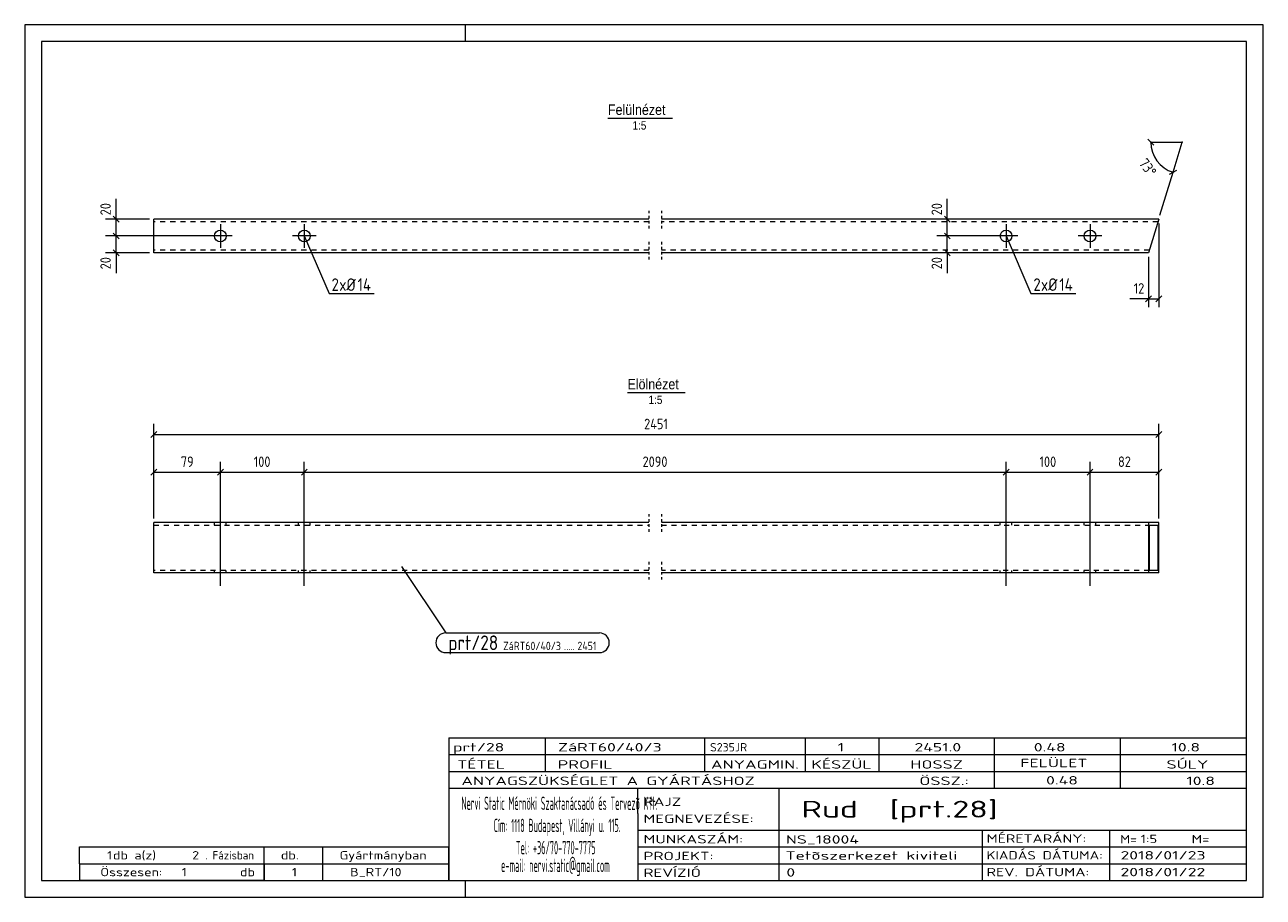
# Model space of a CAD drawing. Header units: millimetres. Extents: x 1 to 296, y 1 to 209.
import ezdxf

# ---------------------------------------------------------------- set-up
doc = ezdxf.new("R2010")
doc.units = ezdxf.units.MM
doc.header["$LTSCALE"] = 0.6
for name, pattern in [('XKITLINE00', [0]), ('XKITLINE01', [4, 1, -1, 1, -1]), ('XKITLINE02', [4, 2, -2])]:
    doc.linetypes.add(name, pattern=pattern)
for name, color, linetype, lineweight in [('Bolt', 7, 'Continuous', 0), ('BoltMark', 3, 'Continuous', 0), ('DrawingSheet', 5, 'Continuous', 0), ('OtherObjectType', 1, 'Continuous', 0), ('Part', 2, 'Continuous', 0), ('PartMark', 3, 'Continuous', 0), ('Z-DIMENSIONS', 1, 'Continuous', 0)]:
    doc.layers.add(name, color=color, linetype=linetype, lineweight=lineweight)
doc.styles.add('ARIAL', font='ARIAL.TTF')
doc.styles.add('ISOCPEUR', font='ISOCPEUR.TTF')

msp = doc.modelspace()

# ---------------------------------------------------------------- linework, layer by layer
at = {"layer": 'Bolt', "color": 4, "linetype": 'XKITLINE00', "lineweight": 0}
for p, q in [((47.59, 161.45), (47.59, 155.85)), ((67.59, 161.45), (67.59, 155.85)), ((234.75, 161.45), (234.75, 155.85)), ((254.75, 161.45), (254.75, 155.85)), ((50.39, 158.65), (44.79, 158.65)), ((70.39, 158.65), (64.79, 158.65)), ((237.55, 158.65), (231.95, 158.65)), ((257.55, 158.65), (251.95, 158.65)), ((47.59, 75.23), (47.59, 94.73)), ((67.59, 75.23), (67.59, 94.73)), ((234.75, 75.23), (234.75, 94.73)), ((254.75, 75.23), (254.75, 94.73)), ((46.19, 89.73), (46.19, 90.33)), ((48.99, 89.73), (48.99, 90.33)), ((66.19, 89.73), (66.19, 90.33)), ((68.99, 89.73), (68.99, 90.33)), ((233.35, 89.73), (233.35, 90.33)), ((236.15, 89.73), (236.15, 90.33)), ((253.35, 89.73), (253.35, 90.33)), ((256.15, 89.73), (256.15, 90.33)), ((46.19, 78.33), (46.19, 78.93)), ((48.99, 78.33), (48.99, 78.93)), ((66.19, 78.33), (66.19, 78.93)), ((68.99, 78.33), (68.99, 78.93)), ((233.35, 78.33), (233.35, 78.93)), ((236.15, 78.33), (236.15, 78.93)), ((253.35, 78.33), (253.35, 78.93)), ((256.15, 78.33), (256.15, 78.93))]:
    msp.add_line(p, q, dxfattribs=at)
for centre in [(47.59, 158.65), (67.59, 158.65), (234.75, 158.65), (254.75, 158.65)]:
    msp.add_circle(centre, 1.4, dxfattribs=at)
at = {"layer": 'BoltMark', "color": 4, "linetype": 'XKITLINE00', "lineweight": 0}
for p, q in [((67.59, 158.65), (73.49, 144.95)), ((234.75, 158.65), (240.65, 144.95)), ((73.49, 144.95), (84.23, 144.95)), ((240.65, 144.95), (251.38, 144.95))]:
    msp.add_line(p, q, dxfattribs=at)
at = {"layer": 'DrawingSheet', "color": 2, "linetype": 'XKITLINE00', "lineweight": 0}
for p, q in [((296, 209), (1, 209)), ((1, 209), (1, 1)), ((106, 205), (106, 209)), ((296, 1), (296, 209)), ((106, 1), (106, 5)), ((1, 1), (296, 1))]:
    msp.add_line(p, q, dxfattribs=at)
at = {"layer": 'DrawingSheet', "color": 3, "linetype": 'XKITLINE00', "lineweight": 0}
for p, q in [((292, 205), (5, 205)), ((5, 205), (5, 5)), ((292, 5), (292, 205)), ((5, 5), (292, 5))]:
    msp.add_line(p, q, dxfattribs=at)
at = {"layer": 'OtherObjectType', "color": 6, "linetype": 'XKITLINE00', "lineweight": 0}
for p, q in [((139.92, 186.75), (155.3, 186.75)), ((144.57, 121.33), (158.29, 121.33))]:
    msp.add_line(p, q, dxfattribs=at)
at = {"layer": 'OtherObjectType', "color": 7, "linetype": 'XKITLINE00', "lineweight": 0}
for p, q in [((102, 39), (292, 39)), ((102, 39), (102, 35)), ((102, 39), (292, 39)), ((125, 35), (125, 39)), ((163, 35), (163, 39)), ((187, 35), (187, 39)), ((204.5, 35), (204.5, 39)), ((232, 35), (232, 39)), ((262, 35), (262, 39)), ((292, 35), (292, 39)), ((102, 35), (292, 35)), ((102, 35), (102, 5)), ((102, 35), (292, 35)), ((125, 31), (125, 35)), ((163, 31), (163, 35)), ((187, 31), (187, 35)), ((204.5, 31), (204.5, 35)), ((232, 31), (232, 35)), ((262, 31), (262, 35)), ((292, 31), (292, 35)), ((102, 31), (292, 31)), ((232, 27), (232, 31)), ((262, 27), (262, 31)), ((292, 27), (292, 31)), ((102, 27), (292, 27)), ((147, 21), (147, 27)), ((180.7, 17), (180.7, 27)), ((292, 21), (292, 27)), ((147, 21), (147, 5)), ((292, 17), (292, 21)), ((147, 17), (292, 17)), ((180.7, 5), (180.7, 17)), ((229.16, 13), (229.16, 17)), ((259.5, 5), (259.5, 17)), ((292, 13), (292, 17)), ((14, 9), (14, 13)), ((14, 13), (58, 13)), ((14, 13), (58, 13)), ((58, 9), (58, 13)), ((58, 13), (102, 13)), ((58, 9), (58, 13)), ((72, 9), (72, 13)), ((102, 9), (102, 13)), ((147, 13), (292, 13)), ((229.16, 5), (229.16, 13)), ((292, 9), (292, 13)), ((14, 9), (58, 9)), ((14, 9), (14, 5)), ((14, 9), (58, 9)), ((58, 9), (58, 5)), ((58, 9), (102, 9)), ((58, 5), (58, 9)), ((72, 5), (72, 9)), ((102, 5), (102, 9)), ((147, 9), (292, 9)), ((292, 5), (292, 9)), ((58, 5), (14, 5)), ((58, 5), (102, 5)), ((102, 5), (292, 5)), ((139.5, 5), (292, 5))]:
    msp.add_line(p, q, dxfattribs=at)
at = {"layer": 'Part', "color": 2, "linetype": 'XKITLINE00', "lineweight": 0}
for p, q in [((31.75, 154.65), (31.75, 162.65)), ((149.67, 162.65), (31.75, 162.65)), ((271.11, 162.65), (152.67, 162.65)), ((271.11, 162.65), (268.66, 154.65)), ((149.67, 154.65), (31.75, 154.65)), ((268.66, 154.65), (152.67, 154.65)), ((31.75, 78.33), (31.75, 90.33)), ((149.67, 90.33), (31.75, 90.33)), ((268.66, 90.33), (152.67, 90.33)), ((271.11, 90.33), (268.66, 90.33)), ((268.66, 90.33), (268.66, 78.33)), ((268.85, 89.73), (270.93, 89.73)), ((268.85, 89.73), (268.85, 78.93)), ((270.93, 89.73), (270.93, 78.93)), ((271.11, 78.33), (271.11, 90.33)), ((149.67, 78.33), (31.75, 78.33)), ((271.11, 78.33), (152.67, 78.33)), ((270.93, 78.93), (268.85, 78.93))]:
    msp.add_line(p, q, dxfattribs=at)
at = {"layer": 'Part', "color": 2, "linetype": 'XKITLINE01', "lineweight": 0}
for p, q in [((149.67, 164.65), (149.67, 160.05)), ((152.67, 164.65), (152.67, 160.05)), ((149.67, 157.25), (149.67, 152.64)), ((152.67, 157.25), (152.67, 152.64)), ((149.67, 92.33), (149.67, 87.73)), ((152.67, 92.33), (152.67, 87.73)), ((149.67, 80.93), (149.67, 76.33)), ((152.67, 80.93), (152.67, 76.33))]:
    msp.add_line(p, q, dxfattribs=at)
at = {"layer": 'Part', "color": 7, "linetype": 'XKITLINE02', "lineweight": 0}
for p, q in [((149.67, 162.05), (31.75, 162.05)), ((270.93, 162.05), (152.67, 162.05)), ((149.67, 155.25), (31.75, 155.25)), ((268.85, 155.25), (152.67, 155.25)), ((31.75, 89.73), (149.67, 89.73)), ((152.67, 89.73), (268.85, 89.73)), ((149.67, 78.93), (31.75, 78.93)), ((268.85, 78.93), (152.67, 78.93))]:
    msp.add_line(p, q, dxfattribs=at)
at = {"layer": 'PartMark', "color": 7, "linetype": 'XKITLINE00', "lineweight": 0}
for p, q in [((90.76, 79.85), (101.26, 64.01)), ((101.26, 64.01), (137.88, 64.01)), ((101.26, 59.31), (137.88, 59.31))]:
    msp.add_line(p, q, dxfattribs=at)
for centre, start, end in [((101.26, 61.66), 90, 270), ((137.88, 61.66), 270, 90)]:
    msp.add_arc(centre, 2.35, start, end, dxfattribs=at)
at = {"layer": 'Z-DIMENSIONS', "color": 7, "linetype": 'XKITLINE00', "lineweight": 0}
for p, q in [((268.51, 181.71), (269.93, 180.29)), ((269.22, 181), (276.72, 181)), ((274.53, 173.83), (276.72, 181)), ((273.65, 173.36), (275.41, 174.3)), ((271.4, 163.6), (274.53, 173.83)), ((22.75, 162.65), (22.75, 167.53)), ((22.75, 162.65), (22.75, 167.53)), ((220.75, 162.65), (220.75, 167.53)), ((220.75, 162.65), (220.75, 167.53)), ((30.75, 162.65), (20.25, 162.65)), ((22.04, 163.35), (23.46, 161.94)), ((22.75, 158.65), (22.75, 162.65)), ((233.75, 162.65), (218.25, 162.65)), ((220.04, 163.35), (221.46, 161.94)), ((220.75, 158.65), (220.75, 162.65)), ((22.04, 159.35), (23.46, 157.94)), ((22.04, 159.35), (23.46, 157.94)), ((220.04, 159.35), (221.46, 157.94)), ((220.04, 159.35), (221.46, 157.94)), ((271.11, 161.65), (271.11, 141.65)), ((46.59, 158.65), (20.25, 158.65)), ((46.59, 158.65), (20.25, 158.65)), ((22.75, 154.65), (22.75, 158.65)), ((233.75, 158.65), (218.25, 158.65)), ((233.75, 158.65), (218.25, 158.65)), ((220.75, 154.65), (220.75, 158.65)), ((30.75, 154.65), (20.25, 154.65)), ((22.04, 155.35), (23.46, 153.94)), ((22.75, 154.65), (22.75, 149.76)), ((22.75, 154.65), (22.75, 149.76)), ((233.75, 154.65), (218.25, 154.65)), ((220.04, 155.35), (221.46, 153.94)), ((220.75, 154.65), (220.75, 149.76)), ((220.75, 154.65), (220.75, 149.76)), ((268.66, 153.65), (268.66, 141.65)), ((268.66, 143.65), (264.21, 143.65)), ((268.66, 143.65), (264.21, 143.65)), ((269.37, 144.35), (267.96, 142.94)), ((268.66, 143.65), (271.11, 143.65)), ((271.82, 144.35), (270.4, 142.94)), ((31.75, 91.33), (31.75, 113.83)), ((271.11, 91.33), (271.11, 113.83)), ((32.46, 112.04), (31.04, 110.62)), ((31.75, 111.33), (271.11, 111.33)), ((271.82, 112.04), (270.4, 110.62)), ((31.75, 91.33), (31.75, 104.83)), ((47.59, 93.53), (47.59, 104.83)), ((47.59, 93.53), (47.59, 104.83)), ((67.59, 93.53), (67.59, 104.83)), ((67.59, 93.53), (67.59, 104.83)), ((234.75, 93.53), (234.75, 104.83)), ((234.75, 93.53), (234.75, 104.83)), ((254.75, 93.53), (254.75, 104.83)), ((254.75, 93.53), (254.75, 104.83)), ((271.11, 91.33), (271.11, 104.83)), ((32.46, 103.04), (31.04, 101.62)), ((31.75, 102.33), (47.59, 102.33)), ((48.3, 103.04), (46.88, 101.62)), ((48.3, 103.04), (46.88, 101.62)), ((47.59, 102.33), (67.59, 102.33)), ((68.3, 103.04), (66.88, 101.62)), ((68.3, 103.04), (66.88, 101.62)), ((67.59, 102.33), (234.75, 102.33)), ((235.45, 103.04), (234.04, 101.62)), ((235.45, 103.04), (234.04, 101.62)), ((234.75, 102.33), (254.75, 102.33)), ((255.45, 103.04), (254.04, 101.62)), ((255.45, 103.04), (254.04, 101.62)), ((254.75, 102.33), (271.11, 102.33)), ((271.82, 103.04), (270.4, 101.62))]:
    msp.add_line(p, q, dxfattribs=at)
msp.add_arc((276.72, 181), 7.5, 180, 253, dxfattribs=at)
at = {"layer": 'Z-DIMENSIONS', "color": 7}
for p in [(269.22, 181), (276.72, 181), (274.53, 173.83)]:
    msp.add_point(p, dxfattribs=at)
at = {"layer": 'Z-DIMENSIONS', "color": 3}
for p in [(22.75, 162.65), (220.75, 162.65), (22.75, 158.65), (22.75, 158.65), (220.75, 158.65), (220.75, 158.65), (22.75, 154.65), (220.75, 154.65), (268.66, 143.65), (271.11, 143.65), (31.75, 111.33), (271.11, 111.33), (31.75, 102.33), (47.59, 102.33), (47.59, 102.33), (67.59, 102.33), (67.59, 102.33), (234.75, 102.33), (234.75, 102.33), (254.75, 102.33), (254.75, 102.33), (271.11, 102.33)]:
    msp.add_point(p, dxfattribs=at)

# ---------------------------------------------------------------- texts
at = {"layer": 'BoltMark', "color": 4, "style": 'ISOCPEUR', "width": 0.85}
for s, p in [('2', (74.09, 145.55)), ('xØ', (75.89, 145.55)), ('14', (80.28, 145.55)), ('2', (241.25, 145.55)), ('xØ', (243.05, 145.55)), ('14', (247.43, 145.55))]:
    msp.add_text(s, height=3, dxfattribs=at).set_placement(p)
at = {"layer": 'OtherObjectType', "color": 6, "style": 'ARIAL', "width": 0.85}
for s, height, p in [('Felülnézet', 2.5, (139.92, 187.5)), ('1:5', 2, (145.76, 184)), ('Elölnézet', 2.5, (144.57, 122.08)), ('1:5', 2, (149.58, 118.58))]:
    msp.add_text(s, height=height, dxfattribs=at).set_placement(p)
at = {"layer": 'OtherObjectType', "color": 7, "style": 'ISOCPEUR'}
for s, height, width, p in [('prt/28', 2, 1.525501, (103, 35.76)), ('ZáRT60/40/3', 2, 1.525501, (128, 35.76)), ('S235JR', 2, 1.02, (164.22, 35.76)), ('1', 2, 1.525501, (194.63, 35.76)), ('2451.0', 2, 1.525501, (212.93, 35.76)), ('0.48', 2, 1.525501, (241.35, 35.76)), ('10.8', 2, 1.525501, (274.14, 35.76)), ('TÉTEL', 2, 1.525501, (104, 31.66)), ('PROFIL', 2, 1.525501, (127.96, 31.66)), ('ANYAGMIN.', 2, 1.525501, (164.47, 31.66)), ('KÉSZÜL', 2, 1.525501, (188.37, 31.66)), ('HOSSZ', 2, 1.525501, (211.96, 31.66)), ('FELÜLET', 2, 1.525501, (238.13, 32)), ('SÚLY', 2, 1.525501, (272.96, 31.66)), ('ANYAGSZÜKSÉGLET A GYÁRTÁSHOZ', 2, 1.525501, (105, 27.75)), ('ÖSSZ.:', 2, 1.525501, (214.1, 27.75)), ('0.48', 2, 1.525501, (244.28, 27.88)), ('10.8', 2, 1.525501, (277.68, 27.75)), ('Nervi Static Mérnöki\xa0Szaktanácsadó\xa0és\xa0Tervezõ Kft.', 3.1765, 0.403093, (105, 21.82)), ('RAJZ', 2, 1.445, (148.38, 22.78)), ('Rud  [prt.28]', 4, 1.474651, (186, 20)), ('MEGNEVEZÉSE:', 2, 1.445, (148.38, 18.72)), ('Cím:\xa01118 Budapest, Villányi u. 115.', 3.1765, 0.403093, (112.69, 16.53)), ('MUNKASZÁM:', 2, 1.445, (148.38, 13.84)), ('NS_18004', 2, 1.525501, (182.28, 13.78)), ('MÉRETARÁNY:', 2, 1.36, (230.1, 14)), ('M=', 2, 1.211571, (261.91, 13.84)), ('1:5', 2, 1.275, (266.79, 13.9)), ('M=', 2, 1.275, (278.95, 13.87)), ('1', 2, 1.211571, (20.63, 10)), ('db a(z)', 2, 1.211571, (22, 10)), ('2', 2, 1.211571, (40.86, 10)), ('. Fázisban', 2, 0.935, (44, 10)), ('db.', 2, 1.211571, (62, 10)), ('Gyártmányban', 2, 1.211571, (76, 10)), ('Tel:\xa0+36/70-770-7775', 3.1765, 0.403093, (117.97, 11.24)), ('PROJEKT:', 2, 1.445, (148.38, 9.84)), ('Tetõszerkezet kiviteli ', 2, 1.525501, (182.2, 9.94)), ('KIADÁS DÁTUMA:', 2, 1.275, (230.1, 10)), ('2018/01/23', 2, 1.525501, (262, 10)), ('e-mail:\xa0nervi.static@gmail.com', 3.1765, 0.403093, (114.45, 7)), ('Összesen:            db', 2, 1.211571, (19, 6)), ('1', 2, 1.211571, (38.39, 6)), ('1', 2, 1.211571, (64.63, 6)), ('B_RT/10', 2, 1.211571, (78.49, 6)), ('REVÍZIÓ', 2, 1.445, (148.38, 5.84)), ('0', 2, 1.525501, (182.41, 5.92)), ('REV. DÁTUMA:', 2, 1.36, (230.1, 6)), ('2018/01/22', 2, 1.525501, (262, 6))]:
    msp.add_text(s, height=height, dxfattribs=dict(at, width=width)).set_placement(p)
at = {"layer": 'PartMark', "color": 3, "style": 'ISOCPEUR', "width": 0.85}
msp.add_text('prt/28', height=3.5, dxfattribs=at).set_placement((101.86, 59.91))
at = {"layer": 'PartMark', "color": 4, "style": 'ISOCPEUR', "width": 0.85}
for s, p in [('ZáRT60/40/3', (114.94, 59.91)), ('.....', (129.46, 59.91)), ('2451', (132.64, 59.91))]:
    msp.add_text(s, height=2, dxfattribs=at).set_placement(p)
at = {"layer": 'Z-DIMENSIONS', "color": 3, "style": 'ISOCPEUR', "width": 0.85}
for s, rotation, p in [('73°', -53.5028, (266.24, 175.92)), ('20', 90.0002, (21.5, 163.58)), ('20', 90.0002, (219.5, 163.58)), ('20', 90.0002, (21.5, 150.7)), ('20', 90.0002, (219.5, 150.7))]:
    msp.add_text(s, height=2.5, rotation=rotation, dxfattribs=at).set_placement(p)
for s, p in [('12', (265.15, 144.9)), ('2451', (148.53, 112.58)), ('79', (38.17, 103.58)), ('100', (55.55, 103.58)), ('2090', (148.16, 103.58)), ('100', (242.71, 103.58)), ('82', (261.42, 103.58))]:
    msp.add_text(s, height=2.5, dxfattribs=at).set_placement(p)

doc.saveas('drawing.dxf')
